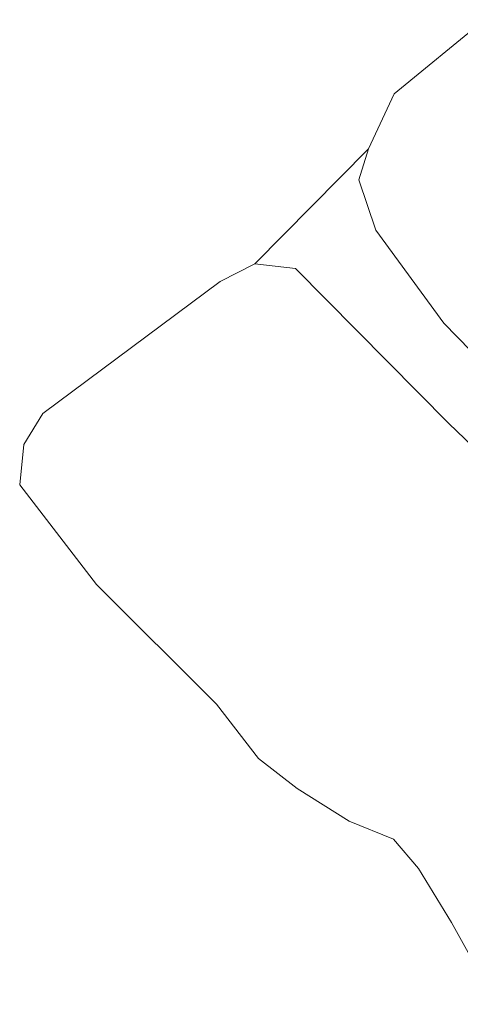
# Model space of a CAD drawing. Header units: metres. Extents: x 105376 to 107446, y 444190 to 447356.
# Tile 2 of 90: x 106186 to 106225, y 445983 to 446070. Entities that reach past the tile are written whole.
import ezdxf

# ---------------------------------------------------------------- set-up
doc = ezdxf.new("R2010")
doc.units = ezdxf.units.M
doc.header["$MEASUREMENT"] = 0
doc.layers.add('begroeid terreindeel kenmerkpunt', color=3, linetype='Continuous', lineweight=0)
doc.layers.add('waterdeel vlak', color=4, linetype='Continuous', lineweight=0)

msp = doc.modelspace()

# ---------------------------------------------------------------- linework, layer by layer
at = {"layer": 'begroeid terreindeel kenmerkpunt', "flags": 128}
for points in [[(106281.847, 445983.333), (106223.589, 446042.989), (106217.615, 446051.136), (106216.124, 446055.556), (106216.988, 446058.271), (106219.224, 446063.097), (106227.161, 446069.58)], [(106281.847, 445983.333), (106223.589, 446042.989), (106217.615, 446051.136), (106216.124, 446055.556), (106216.988, 446058.271), (106219.224, 446063.097), (106227.161, 446069.58)], [(106226.895, 445985.773), (106224.244, 445990.5), (106221.361, 445995.227), (106219.186, 445997.791), (106215.282, 445999.376), (106210.731, 446002.249), (106207.349, 446004.862), (106203.674, 446009.616), (106193.137, 446020.093), (106186.409, 446028.844), (106186.767, 446032.357), (106188.433, 446035.095), (106203.971, 446046.644), (106207.007, 446048.192), (106210.579, 446047.775), (106224.033, 446034.202), (106256.623, 446002.971)], [(106226.895, 445985.773), (106224.244, 445990.5), (106221.361, 445995.227), (106219.186, 445997.791), (106215.282, 445999.376), (106210.731, 446002.249), (106207.349, 446004.862), (106203.674, 446009.616), (106193.137, 446020.093), (106186.409, 446028.844), (106186.767, 446032.357), (106188.433, 446035.095), (106203.971, 446046.644), (106207.007, 446048.192), (106210.579, 446047.775), (106224.033, 446034.202), (106256.623, 446002.971)]]:
    msp.add_lwpolyline(points, dxfattribs=at)
at = {"layer": 'waterdeel vlak', "flags": 128}
msp.add_lwpolyline([(106256.623, 446002.971), (106224.033, 446034.202), (106210.579, 446047.775), (106207.007, 446048.192), (106216.988, 446058.271), (106216.124, 446055.556), (106217.615, 446051.136), (106223.589, 446042.989), (106281.847, 445983.333)], dxfattribs=at)
msp.add_lwpolyline([(106256.623, 446002.971), (106224.033, 446034.202), (106210.579, 446047.775), (106207.007, 446048.192), (106216.988, 446058.271), (106216.124, 446055.556), (106217.615, 446051.136), (106223.589, 446042.989), (106281.847, 445983.333)], dxfattribs=at)

doc.saveas('drawing.dxf')
